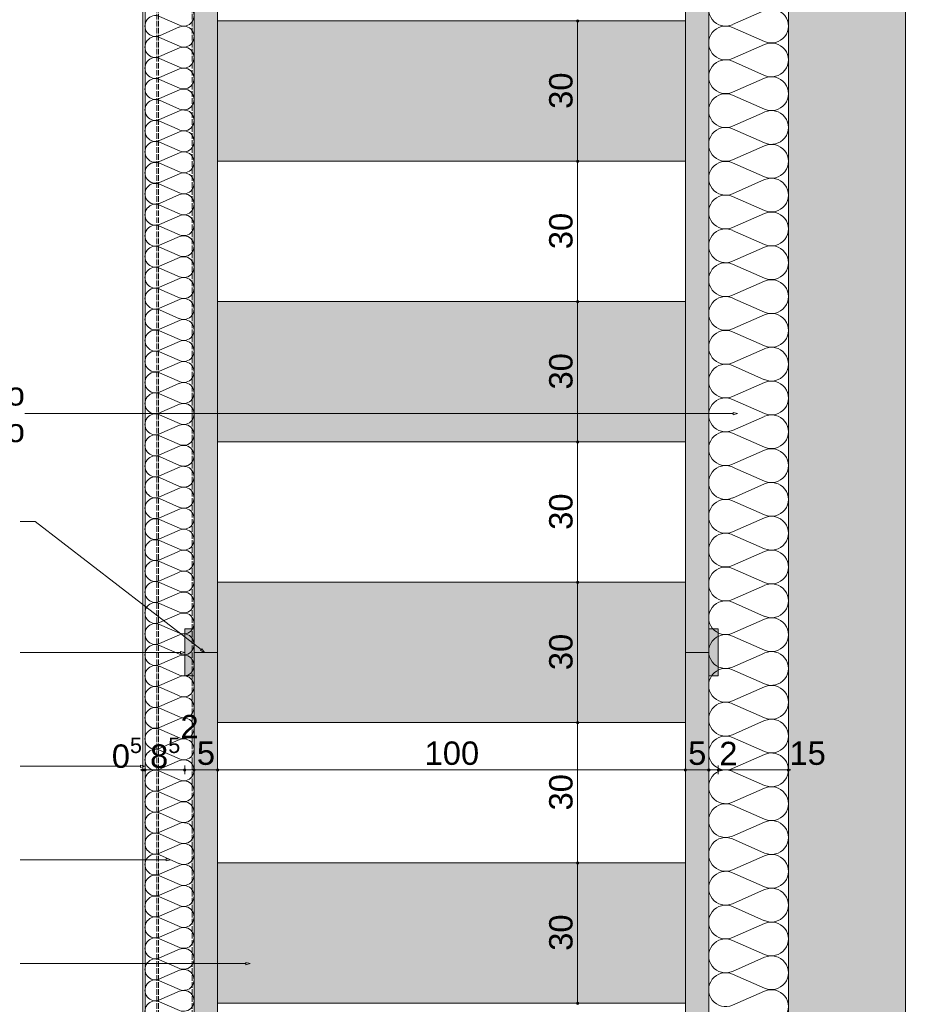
# Paper-space layout 'AD-06. DETAL KANAŁU UPUSTOWEGO ZEWNĘTRZNEGO' of a CAD drawing. Header units: millimetres. Extents: x 0 to 900, y 0 to 600.
# Tile 4 of 24: x 89 to 183, y 293 to 398. Entities that reach past the tile are written whole.
import ezdxf
from ezdxf.xclip import XClip

# ---------------------------------------------------------------- set-up
doc = ezdxf.new("R2010")
doc.units = ezdxf.units.MM
doc.header["$MEASUREMENT"] = 0
doc.header["$XCLIPFRAME"] = 0
doc.linetypes.add('ACAD_ISO02W100', pattern=[15, 12, -3])
for name, color, linetype, lineweight in [('0_Nr_pióra__1', 7, 'Continuous', 20), ('A_opisy EN_Nr_pióra__1', 7, 'Continuous', 20), ('A_ściany proj_Nr_pióra__1', 7, 'Continuous', 20), ('A_ściany_Nr_pióra__1', 7, 'Continuous', 20)]:
    doc.layers.add(name, color=color, linetype=linetype, lineweight=lineweight)
for name, color, linetype, lineweight, true_color in [('0_Nr_pióra__6', 7, 'Continuous', 13, 0xa9a9a9), ('A_konstrukcja stalowa_Nr_pióra__10', 7, 'Continuous', 13, 0x4b4b4b), ('A_opisy EN_Nr_pióra__170', 7, 'Continuous', 5, 0x1c1c1c), ('A_opisy EN_Nr_pióra__7', 7, 'Continuous', 18, 0x171717), ('A_sciany_Nr_pióra__10', 7, 'Continuous', 13, 0x4b4b4b), ('A_ściany proj_Nr_pióra__10', 7, 'Continuous', 13, 0x4b4b4b)]:
    doc.layers.add(name, color=color, linetype=linetype, lineweight=lineweight, true_color=true_color)
for name, color, linetype in [('A_podrys', 7, 'Continuous'), ('A_ściany', 7, 'Continuous'), ('A_ściany proj', 7, 'Continuous')]:
    doc.layers.add(name, color=color, linetype=linetype)
doc.styles.add('STYL_AUTOMATYCZNY_1', font='arial.ttf')

# ---------------------------------------------------------------- blocks, each defined once
blk = doc.blocks.new('Rysunek_3_3', base_point=(-12850.44, -6941.56))
at = {"linetype": 'Continuous', "lineweight": 0, "true_color": 0xa9a9a9}
for points in [[(148.24, 397.75), (148.25, 397.71), (148.27, 397.67), (148.31, 397.64), (148.36, 397.63), (148.41, 397.64), (148.45, 397.67), (148.48, 397.71), (148.49, 397.75), (148.48, 397.8), (148.45, 397.84), (148.41, 397.87), (148.36, 397.88), (148.31, 397.87), (148.27, 397.84), (148.25, 397.8)], [(148.24, 382.75), (148.25, 382.71), (148.27, 382.67), (148.31, 382.64), (148.36, 382.63), (148.41, 382.64), (148.45, 382.67), (148.48, 382.71), (148.49, 382.75), (148.48, 382.8), (148.45, 382.84), (148.41, 382.87), (148.36, 382.88), (148.31, 382.87), (148.27, 382.84), (148.25, 382.8)], [(148.24, 367.75), (148.25, 367.71), (148.27, 367.67), (148.31, 367.64), (148.36, 367.63), (148.41, 367.64), (148.45, 367.67), (148.48, 367.71), (148.49, 367.75), (148.48, 367.8), (148.45, 367.84), (148.41, 367.87), (148.36, 367.88), (148.31, 367.87), (148.27, 367.84), (148.25, 367.8)], [(148.24, 352.75), (148.25, 352.71), (148.27, 352.67), (148.31, 352.64), (148.36, 352.63), (148.41, 352.64), (148.45, 352.67), (148.48, 352.71), (148.49, 352.75), (148.48, 352.8), (148.45, 352.84), (148.41, 352.87), (148.36, 352.88), (148.31, 352.87), (148.27, 352.84), (148.25, 352.8)], [(148.24, 337.75), (148.25, 337.71), (148.27, 337.67), (148.31, 337.64), (148.36, 337.63), (148.41, 337.64), (148.45, 337.67), (148.48, 337.71), (148.49, 337.75), (148.48, 337.8), (148.45, 337.84), (148.41, 337.87), (148.36, 337.88), (148.31, 337.87), (148.27, 337.84), (148.25, 337.8)], [(148.24, 322.75), (148.25, 322.71), (148.27, 322.67), (148.31, 322.64), (148.36, 322.63), (148.41, 322.64), (148.45, 322.67), (148.48, 322.71), (148.49, 322.75), (148.48, 322.8), (148.45, 322.84), (148.41, 322.87), (148.36, 322.88), (148.31, 322.87), (148.27, 322.84), (148.25, 322.8)], [(101.76, 317.69), (101.77, 317.64), (101.8, 317.6), (101.84, 317.58), (101.89, 317.57), (101.93, 317.58), (101.97, 317.6), (102, 317.64), (102.01, 317.69), (102, 317.74), (101.97, 317.78), (101.93, 317.81), (101.89, 317.82), (101.84, 317.81), (101.8, 317.78), (101.77, 317.74)], [(102.01, 317.69), (102.02, 317.64), (102.05, 317.6), (102.09, 317.58), (102.14, 317.57), (102.18, 317.58), (102.22, 317.6), (102.25, 317.64), (102.26, 317.69), (102.25, 317.74), (102.22, 317.78), (102.18, 317.81), (102.14, 317.82), (102.09, 317.81), (102.05, 317.78), (102.02, 317.74)], [(106.26, 317.69), (106.27, 317.64), (106.3, 317.6), (106.34, 317.58), (106.39, 317.57), (106.43, 317.58), (106.47, 317.6), (106.5, 317.64), (106.51, 317.69), (106.5, 317.74), (106.47, 317.78), (106.43, 317.81), (106.39, 317.82), (106.34, 317.81), (106.3, 317.78), (106.27, 317.74)], [(107.26, 317.69), (107.27, 317.64), (107.3, 317.6), (107.34, 317.58), (107.39, 317.57), (107.43, 317.58), (107.47, 317.6), (107.5, 317.64), (107.51, 317.69), (107.5, 317.74), (107.47, 317.78), (107.43, 317.81), (107.39, 317.82), (107.34, 317.81), (107.3, 317.78), (107.27, 317.74)], [(109.76, 317.69), (109.77, 317.64), (109.8, 317.6), (109.84, 317.58), (109.89, 317.57), (109.93, 317.58), (109.97, 317.6), (110, 317.64), (110.01, 317.69), (110, 317.74), (109.97, 317.78), (109.93, 317.81), (109.89, 317.82), (109.84, 317.81), (109.8, 317.78), (109.77, 317.74)], [(159.76, 317.69), (159.77, 317.64), (159.8, 317.6), (159.84, 317.58), (159.89, 317.57), (159.93, 317.58), (159.97, 317.6), (160, 317.64), (160.01, 317.69), (160, 317.74), (159.97, 317.78), (159.93, 317.81), (159.89, 317.82), (159.84, 317.81), (159.8, 317.78), (159.77, 317.74)], [(162.26, 317.69), (162.27, 317.64), (162.3, 317.6), (162.34, 317.58), (162.39, 317.57), (162.43, 317.58), (162.47, 317.6), (162.5, 317.64), (162.51, 317.69), (162.5, 317.74), (162.47, 317.78), (162.43, 317.81), (162.39, 317.82), (162.34, 317.81), (162.3, 317.78), (162.27, 317.74)], [(163.26, 317.69), (163.27, 317.64), (163.3, 317.6), (163.34, 317.58), (163.39, 317.57), (163.43, 317.58), (163.47, 317.6), (163.5, 317.64), (163.51, 317.69), (163.5, 317.74), (163.47, 317.78), (163.43, 317.81), (163.39, 317.82), (163.34, 317.81), (163.3, 317.78), (163.27, 317.74)], [(170.76, 317.69), (170.77, 317.64), (170.8, 317.6), (170.84, 317.58), (170.89, 317.57), (170.93, 317.58), (170.97, 317.6), (171, 317.64), (171.01, 317.69), (171, 317.74), (170.97, 317.78), (170.93, 317.81), (170.89, 317.82), (170.84, 317.81), (170.8, 317.78), (170.77, 317.74)], [(148.24, 307.75), (148.25, 307.71), (148.27, 307.67), (148.31, 307.64), (148.36, 307.63), (148.41, 307.64), (148.45, 307.67), (148.48, 307.71), (148.49, 307.75), (148.48, 307.8), (148.45, 307.84), (148.41, 307.87), (148.36, 307.88), (148.31, 307.87), (148.27, 307.84), (148.25, 307.8)], [(148.24, 292.75), (148.25, 292.71), (148.27, 292.67), (148.31, 292.64), (148.36, 292.63), (148.41, 292.64), (148.45, 292.67), (148.48, 292.71), (148.49, 292.75), (148.48, 292.8), (148.45, 292.84), (148.41, 292.87), (148.36, 292.88), (148.31, 292.87), (148.27, 292.84), (148.25, 292.8)]]:
    blk.add_hatch(color=253, dxfattribs=at).paths.add_polyline_path(points)
at = {"layer": 'A_ściany', "linetype": 'Continuous', "lineweight": 0, "true_color": 0x000000}
blk.add_hatch(color=18, dxfattribs=at).paths.add_polyline_path([(170.89, 595.1), (170.89, 27.75), (183.39, 27.75), (183.39, 595.1)])
at = {"layer": 'A_ściany proj', "linetype": 'Continuous', "lineweight": 0, "true_color": 0x4b4b4b}
for points in [[(109.89, 232.75), (109.89, 556.75), (107.39, 556.75), (107.39, 232.75)], [(159.89, 232.75), (162.39, 232.75), (162.39, 556.75), (159.89, 556.75)], [(109.89, 397.75), (109.89, 382.75), (159.89, 382.75), (159.89, 397.75)], [(109.89, 367.75), (109.89, 352.75), (159.89, 352.75), (159.89, 367.75)], [(109.89, 337.75), (109.89, 322.75), (159.89, 322.75), (159.89, 337.75)], [(106.39, 332.75), (106.39, 327.75), (107.39, 327.75), (107.39, 332.75)], [(163.39, 332.75), (162.39, 332.75), (162.39, 327.75), (163.39, 327.75)], [(109.89, 307.75), (109.89, 292.75), (159.89, 292.75), (159.89, 307.75)]]:
    blk.add_hatch(color=251, dxfattribs=at).paths.add_polyline_path(points)
at = {"layer": '0_Nr_pióra__6', "color": 253, "linetype": 'Continuous', "lineweight": 13, "ltscale": 0.05, "true_color": 0xa9a9a9}
for p, q in [((148.24, 397.75), (147.89, 397.75)), ((148.36, 382.88), (148.36, 397.63)), ((148.83, 397.75), (148.49, 397.75)), ((148.24, 382.75), (147.89, 382.75)), ((148.36, 367.88), (148.36, 382.63)), ((148.83, 382.75), (148.49, 382.75)), ((148.24, 367.75), (147.89, 367.75)), ((148.36, 352.88), (148.36, 367.63)), ((148.83, 367.75), (148.49, 367.75)), ((148.24, 352.75), (147.89, 352.75)), ((148.36, 337.88), (148.36, 352.63)), ((148.83, 352.75), (148.49, 352.75)), ((148.24, 337.75), (147.89, 337.75)), ((148.36, 322.88), (148.36, 337.63)), ((148.83, 337.75), (148.49, 337.75)), ((148.24, 322.75), (147.89, 322.75)), ((148.36, 307.88), (148.36, 322.63)), ((148.83, 322.75), (148.49, 322.75)), ((101.89, 317.82), (101.89, 318.16)), ((102.14, 317.82), (102.14, 318.16)), ((106.39, 317.82), (106.39, 318.16)), ((107.39, 317.82), (107.39, 318.16)), ((109.89, 317.82), (109.89, 318.16)), ((159.89, 317.82), (159.89, 318.16)), ((162.39, 317.82), (162.39, 318.16)), ((163.39, 317.82), (163.39, 318.16)), ((170.89, 317.82), (170.89, 318.16)), ((101.64, 317.69), (101.76, 317.69)), ((101.89, 317.69), (102.01, 317.69)), ((101.89, 317.22), (101.89, 317.57)), ((102.14, 317.22), (102.14, 317.57)), ((102.26, 317.69), (106.26, 317.69)), ((106.39, 317.22), (106.39, 317.57)), ((106.51, 317.69), (107.26, 317.69)), ((107.39, 317.22), (107.39, 317.57)), ((107.51, 317.69), (109.76, 317.69)), ((109.89, 317.22), (109.89, 317.57)), ((110.01, 317.69), (159.76, 317.69)), ((159.89, 317.22), (159.89, 317.57)), ((160.01, 317.69), (162.26, 317.69)), ((162.39, 317.22), (162.39, 317.57)), ((162.51, 317.69), (163.26, 317.69)), ((163.39, 317.22), (163.39, 317.57)), ((163.51, 317.69), (170.76, 317.69)), ((170.89, 317.22), (170.89, 317.57)), ((171.01, 317.69), (171.14, 317.69)), ((148.24, 307.75), (147.89, 307.75)), ((148.36, 292.88), (148.36, 307.63)), ((148.83, 307.75), (148.49, 307.75)), ((148.24, 292.75), (147.89, 292.75)), ((148.83, 292.75), (148.49, 292.75))]:
    blk.add_line(p, q, dxfattribs=at)
for centre in [(148.36, 397.75), (148.36, 382.75), (148.36, 367.75), (148.36, 352.75), (148.36, 337.75), (148.36, 322.75), (101.89, 317.69), (102.14, 317.69), (106.39, 317.69), (107.39, 317.69), (109.89, 317.69), (159.89, 317.69), (162.39, 317.69), (163.39, 317.69), (170.89, 317.69), (148.36, 307.75), (148.36, 292.75)]:
    blk.add_circle(centre, 0.125, dxfattribs=at)
at = {"layer": 'A_konstrukcja stalowa_Nr_pióra__10', "color": 251, "linetype": 'ACAD_ISO02W100', "lineweight": 13, "ltscale": 0.05, "true_color": 0x4b4b4b}
for p, q in [((103.39, 564.25), (103.39, 232.75)), ((103.59, 564.25), (103.59, 232.75)), ((107.19, 564.25), (107.19, 232.75)), ((107.39, 564.25), (107.39, 232.75))]:
    blk.add_line(p, q, dxfattribs=at)
at = {"layer": 'A_opisy EN_Nr_pióra__170', "color": 250, "linetype": 'Continuous', "lineweight": 5, "ltscale": 0.05, "true_color": 0x1c1c1c}
for p, q in [((90.75, 355.77), (89.3, 355.77)), ((164.98, 355.77), (90.75, 355.77)), ((90.4, 344.23), (88.8, 344.23)), ((108.13, 330.54), (90.4, 344.23)), ((90.25, 330.23), (88.8, 330.23)), ((105.92, 330.23), (90.25, 330.23)), ((90.25, 318.09), (88.8, 318.09)), ((101.67, 318.09), (90.25, 318.09)), ((90.25, 308.08), (88.8, 308.08)), ((104.41, 308.08), (90.25, 308.08)), ((90.25, 296.98), (88.8, 296.98)), ((112.91, 296.98), (90.25, 296.98))]:
    blk.add_line(p, q, dxfattribs=at)
at = {"layer": 'A_opisy EN_Nr_pióra__7', "color": 250, "linetype": 'Continuous', "lineweight": 18, "ltscale": 0.05, "true_color": 0x171717}
for p, q in [((164.98, 355.64), (164.98, 355.89)), ((165.44, 355.77), (164.98, 355.89)), ((165.44, 355.77), (164.98, 355.64)), ((108.06, 330.44), (108.21, 330.64)), ((108.5, 330.25), (108.21, 330.64)), ((105.92, 330.11), (105.92, 330.36)), ((106.39, 330.23), (105.92, 330.36)), ((106.39, 330.23), (105.92, 330.11)), ((108.5, 330.25), (108.06, 330.44)), ((101.67, 317.96), (101.67, 318.21)), ((102.14, 318.09), (101.67, 318.21)), ((102.14, 318.09), (101.67, 317.96)), ((104.41, 307.95), (104.41, 308.2)), ((104.88, 308.08), (104.41, 308.2)), ((104.88, 308.08), (104.41, 307.95)), ((112.91, 296.85), (112.91, 297.1)), ((113.37, 296.98), (112.91, 297.1)), ((113.37, 296.98), (112.91, 296.85))]:
    blk.add_line(p, q, dxfattribs=at)
at = {"layer": 'A_sciany_Nr_pióra__10', "color": 251, "linetype": 'Continuous', "lineweight": 13, "ltscale": 0.05, "true_color": 0x4b4b4b}
for p, q in [((103.7, 398.22), (105.82, 397.29)), ((168.35, 398.85), (164.92, 397.35)), ((105.82, 397.1), (103.7, 396.17)), ((164.92, 397.05), (168.35, 395.54)), ((103.7, 395.98), (105.82, 395.05)), ((105.82, 394.86), (103.7, 393.93)), ((168.35, 395.24), (164.92, 393.74)), ((103.7, 393.74), (105.82, 392.81)), ((105.82, 392.62), (103.7, 391.69)), ((164.92, 393.43), (168.35, 391.93)), ((168.35, 391.62), (164.92, 390.12)), ((103.7, 391.5), (105.82, 390.57)), ((105.82, 390.38), (103.7, 389.45)), ((164.92, 389.82), (168.35, 388.31)), ((103.7, 389.26), (105.82, 388.33)), ((105.82, 388.14), (103.7, 387.21)), ((168.35, 388.01), (164.92, 386.51)), ((103.7, 387.02), (105.82, 386.09)), ((105.82, 385.9), (103.7, 384.97)), ((164.92, 386.2), (168.35, 384.7)), ((103.7, 384.78), (105.82, 383.85)), ((168.35, 384.4), (164.92, 382.89)), ((105.82, 383.66), (103.7, 382.72)), ((103.7, 382.54), (105.82, 381.6)), ((164.92, 382.59), (168.35, 381.09)), ((105.82, 381.42), (103.7, 380.48)), ((103.7, 380.3), (105.82, 379.36)), ((168.35, 380.78), (164.92, 379.28)), ((105.82, 379.18), (103.7, 378.24)), ((164.92, 378.98), (168.35, 377.47)), ((103.7, 378.06), (105.82, 377.12)), ((105.82, 376.93), (103.7, 376)), ((168.35, 377.17), (164.92, 375.66)), ((103.7, 375.81), (105.82, 374.88)), ((105.82, 374.69), (103.7, 373.76)), ((164.92, 375.36), (168.35, 373.86)), ((103.7, 373.57), (105.82, 372.64)), ((168.35, 373.55), (164.92, 372.05)), ((105.82, 372.45), (103.7, 371.52)), ((164.92, 371.75), (168.35, 370.24)), ((103.7, 371.33), (105.82, 370.4)), ((105.82, 370.21), (103.7, 369.28)), ((168.35, 369.94), (164.92, 368.44)), ((103.7, 369.09), (105.82, 368.16)), ((105.82, 367.97), (103.7, 367.04)), ((164.92, 368.13), (168.35, 366.63)), ((103.7, 366.85), (105.82, 365.92)), ((168.35, 366.33), (164.92, 364.82)), ((105.82, 365.73), (103.7, 364.8)), ((103.7, 364.61), (105.82, 363.68)), ((164.92, 364.52), (168.35, 363.02)), ((105.82, 363.49), (103.7, 362.56)), ((103.7, 362.37), (105.82, 361.44)), ((168.35, 362.71), (164.92, 361.21)), ((105.82, 361.25), (103.7, 360.32)), ((103.7, 360.13), (105.82, 359.2)), ((164.92, 360.9), (168.35, 359.4)), ((105.82, 359.01), (103.7, 358.08)), ((168.35, 359.1), (164.92, 357.59)), ((103.7, 357.89), (105.82, 356.96)), ((164.92, 357.29), (168.35, 355.79)), ((105.82, 356.77), (103.7, 355.84)), ((103.7, 355.65), (105.82, 354.72)), ((168.35, 355.48), (164.92, 353.98)), ((105.82, 354.53), (103.7, 353.6)), ((164.92, 353.68), (168.35, 352.17)), ((103.7, 353.41), (105.82, 352.48)), ((105.82, 352.29), (103.7, 351.36)), ((168.35, 351.87), (164.92, 350.37)), ((103.7, 351.17), (105.82, 350.24)), ((105.82, 350.05), (103.7, 349.11)), ((164.92, 350.06), (168.35, 348.56)), ((103.7, 348.93), (105.82, 347.99)), ((105.82, 347.81), (103.7, 346.87)), ((168.35, 348.25), (164.92, 346.75)), ((103.7, 346.69), (105.82, 345.75)), ((164.92, 346.45), (168.35, 344.94)), ((105.82, 345.57), (103.7, 344.63)), ((103.7, 344.45), (105.82, 343.51)), ((168.35, 344.64), (164.92, 343.14)), ((105.82, 343.32), (103.7, 342.39)), ((103.7, 342.2), (105.82, 341.27)), ((164.92, 342.83), (168.35, 341.33)), ((105.82, 341.08), (103.7, 340.15)), ((168.35, 341.03), (164.92, 339.52)), ((103.7, 339.96), (105.82, 339.03)), ((164.92, 339.22), (168.35, 337.72)), ((105.82, 338.84), (103.7, 337.91)), ((103.7, 337.72), (105.82, 336.79)), ((168.35, 337.41), (164.92, 335.91)), ((105.82, 336.6), (103.7, 335.67)), ((103.7, 335.48), (105.82, 334.55)), ((164.92, 335.61), (168.35, 334.1)), ((105.82, 334.36), (103.7, 333.43)), ((168.35, 333.8), (164.92, 332.3)), ((103.7, 333.24), (105.82, 332.31)), ((105.82, 332.12), (103.7, 331.19)), ((164.92, 331.99), (168.35, 330.49)), ((103.7, 331), (105.82, 330.07)), ((105.82, 329.88), (103.7, 328.95)), ((168.35, 330.18), (164.92, 328.68)), ((103.7, 328.76), (105.82, 327.83)), ((105.82, 327.64), (103.7, 326.71)), ((164.92, 328.38), (168.35, 326.87)), ((103.7, 326.52), (105.82, 325.59)), ((168.35, 326.57), (164.92, 325.07)), ((105.82, 325.4), (103.7, 324.47)), ((103.7, 324.28), (105.82, 323.35)), ((164.92, 324.76), (168.35, 323.26)), ((105.82, 323.16), (103.7, 322.23)), ((168.35, 322.96), (164.92, 321.45)), ((103.7, 322.04), (105.82, 321.11)), ((164.92, 321.15), (168.35, 319.65)), ((105.82, 320.92), (103.7, 319.99)), ((103.7, 319.8), (105.82, 318.87)), ((168.35, 319.34), (164.92, 317.84)), ((105.82, 318.68), (103.7, 317.75)), ((103.7, 317.56), (105.82, 316.62)), ((164.92, 317.53), (168.35, 316.03)), ((105.82, 316.44), (103.7, 315.5)), ((103.7, 315.32), (105.82, 314.38)), ((168.35, 315.73), (164.92, 314.22)), ((105.82, 314.2), (103.7, 313.26)), ((164.92, 313.92), (168.35, 312.42)), ((103.7, 313.08), (105.82, 312.14)), ((105.82, 311.96), (103.7, 311.02)), ((168.35, 312.11), (164.92, 310.61)), ((103.7, 310.84), (105.82, 309.9)), ((105.82, 309.71), (103.7, 308.78)), ((164.92, 310.31), (168.35, 308.8)), ((103.7, 308.59), (105.82, 307.66)), ((168.35, 308.5), (164.92, 307)), ((105.82, 307.47), (103.7, 306.54)), ((103.7, 306.35), (105.82, 305.42)), ((164.92, 306.69), (168.35, 305.19)), ((105.82, 305.23), (103.7, 304.3)), ((168.35, 304.89), (164.92, 303.38)), ((103.7, 304.11), (105.82, 303.18)), ((105.82, 302.99), (103.7, 302.06)), ((164.92, 303.08), (168.35, 301.57)), ((103.7, 301.87), (105.82, 300.94)), ((168.35, 301.27), (164.92, 299.77)), ((105.82, 300.75), (103.7, 299.82)), ((103.7, 299.63), (105.82, 298.7)), ((164.92, 299.46), (168.35, 297.96)), ((105.82, 298.51), (103.7, 297.58)), ((103.7, 297.39), (105.82, 296.46)), ((168.35, 297.66), (164.92, 296.15)), ((105.82, 296.27), (103.7, 295.34)), ((164.92, 295.85), (168.35, 294.35)), ((103.7, 295.15), (105.82, 294.22)), ((105.82, 294.03), (103.7, 293.1)), ((168.35, 294.04), (164.92, 292.54)), ((103.7, 292.91), (105.82, 291.98))]:
    blk.add_line(p, q, dxfattribs=at)
for centre, major_axis, ratio, start_param, end_param in [((164.19, 399), (1.81, 0), 0.999613, 1.158003, 5.125183), ((106.27, 398.32), (0, 1.12), 0.996974, 2.728799, 6.695979), ((169.08, 397.2), (1.81, 0), 0.999613, 4.299595, 8.266775), ((103.25, 397.2), (0, 1.12), 0.996974, 5.870392, 9.837572), ((106.27, 396.07), (0, 1.12), 0.996974, 2.728799, 6.695979), ((164.19, 395.39), (1.81, 0), 0.999613, 1.158003, 5.125183), ((103.25, 394.95), (0, 1.12), 0.996974, 5.870392, 9.837572), ((106.27, 393.83), (0, 1.12), 0.996974, 2.728799, 6.695979), ((169.08, 393.58), (1.81, 0), 0.999613, 4.299595, 8.266775), ((103.25, 392.71), (0, 1.12), 0.996974, 5.870392, 9.837572), ((164.19, 391.78), (1.81, 0), 0.999613, 1.158003, 5.125183), ((106.27, 391.59), (0, 1.12), 0.996974, 2.728799, 6.695979), ((103.25, 390.47), (0, 1.12), 0.996974, 5.870392, 9.837572), ((169.08, 389.97), (1.81, 0), 0.999613, 4.299595, 8.266775), ((106.27, 389.35), (0, 1.12), 0.996974, 2.728799, 6.695979), ((103.25, 388.23), (0, 1.12), 0.996974, 5.870392, 9.837572), ((164.19, 388.16), (1.81, 0), 0.999613, 1.158003, 5.125183), ((106.27, 387.11), (0, 1.12), 0.996974, 2.728799, 6.695979), ((169.08, 386.36), (1.81, 0), 0.999613, 4.299595, 8.266775), ((103.25, 385.99), (0, 1.12), 0.996974, 5.870392, 9.837572), ((164.19, 384.55), (1.81, 0), 0.999613, 1.158003, 5.125183), ((106.27, 384.87), (0, 1.12), 0.996974, 2.728799, 6.695979), ((103.25, 383.75), (0, 1.12), 0.996974, 5.870392, 9.837572), ((169.08, 382.74), (1.81, 0), 0.999613, 4.299595, 8.266775), ((106.27, 382.63), (0, 1.12), 0.996974, 2.728799, 6.695979), ((103.25, 381.51), (0, 1.12), 0.996974, 5.870392, 9.837572), ((164.19, 380.93), (1.81, 0), 0.999613, 1.158003, 5.125183), ((106.27, 380.39), (0, 1.12), 0.996974, 2.728799, 6.695979), ((169.08, 379.13), (1.81, 0), 0.999613, 4.299595, 8.266775), ((103.25, 379.27), (0, 1.12), 0.996974, 5.870392, 9.837572), ((106.27, 378.15), (0, 1.12), 0.996974, 2.728799, 6.695979), ((164.19, 377.32), (1.81, 0), 0.999613, 1.158003, 5.125183), ((103.25, 377.03), (0, 1.12), 0.996974, 5.870392, 9.837572), ((106.27, 375.91), (0, 1.12), 0.996974, 2.728799, 6.695979), ((169.08, 375.51), (1.81, 0), 0.999613, 4.299595, 8.266775), ((103.25, 374.79), (0, 1.12), 0.996974, 5.870392, 9.837572), ((106.27, 373.67), (0, 1.12), 0.996974, 2.728799, 6.695979), ((164.19, 373.71), (1.81, 0), 0.999613, 1.158003, 5.125183), ((103.25, 372.55), (0, 1.12), 0.996974, 5.870392, 9.837572), ((169.08, 371.9), (1.81, 0), 0.999613, 4.299595, 8.266775), ((106.27, 371.43), (0, 1.12), 0.996974, 2.728799, 6.695979), ((103.25, 370.31), (0, 1.12), 0.996974, 5.870392, 9.837572), ((164.19, 370.09), (1.81, 0), 0.999613, 1.158003, 5.125183), ((106.27, 369.19), (0, 1.12), 0.996974, 2.728799, 6.695979), ((169.08, 368.28), (1.81, 0), 0.999613, 4.299595, 8.266775), ((103.25, 368.07), (0, 1.12), 0.996974, 5.870392, 9.837572), ((164.19, 366.48), (1.81, 0), 0.999613, 1.158003, 5.125183), ((106.27, 366.95), (0, 1.12), 0.996974, 2.728799, 6.695979), ((103.25, 365.83), (0, 1.12), 0.996974, 5.870392, 9.837572), ((169.08, 364.67), (1.81, 0), 0.999613, 4.299595, 8.266775), ((106.27, 364.71), (0, 1.12), 0.996974, 2.728799, 6.695979), ((103.25, 363.58), (0, 1.12), 0.996974, 5.870392, 9.837572), ((164.19, 362.86), (1.81, 0), 0.999613, 1.158003, 5.125183), ((106.27, 362.46), (0, 1.12), 0.996974, 2.728799, 6.695979), ((103.25, 361.34), (0, 1.12), 0.996974, 5.870392, 9.837572), ((169.08, 361.06), (1.81, 0), 0.999613, 4.299595, 8.266775), ((106.27, 360.22), (0, 1.12), 0.996974, 2.728799, 6.695979), ((164.19, 359.25), (1.81, 0), 0.999613, 1.158003, 5.125183), ((103.25, 359.1), (0, 1.12), 0.996974, 5.870392, 9.837572), ((106.27, 357.98), (0, 1.12), 0.996974, 2.728799, 6.695979), ((169.08, 357.44), (1.81, 0), 0.999613, 4.299595, 8.266775), ((103.25, 356.86), (0, 1.12), 0.996974, 5.870392, 9.837572), ((106.27, 355.74), (0, 1.12), 0.996974, 2.728799, 6.695979), ((164.19, 355.64), (1.81, 0), 0.999613, 1.158003, 5.125183), ((103.25, 354.62), (0, 1.12), 0.996974, 5.870392, 9.837572), ((169.08, 353.83), (1.81, 0), 0.999613, 4.299595, 8.266775), ((106.27, 353.5), (0, 1.12), 0.996974, 2.728799, 6.695979), ((164.19, 352.02), (1.81, 0), 0.999613, 1.158003, 5.125183), ((103.25, 352.38), (0, 1.12), 0.996974, 5.870392, 9.837572), ((106.27, 351.26), (0, 1.12), 0.996974, 2.728799, 6.695979), ((169.08, 350.21), (1.81, 0), 0.999613, 4.299595, 8.266775), ((103.25, 350.14), (0, 1.12), 0.996974, 5.870392, 9.837572), ((106.27, 349.02), (0, 1.12), 0.996974, 2.728799, 6.695979), ((164.19, 348.41), (1.81, 0), 0.999613, 1.158003, 5.125183), ((103.25, 347.9), (0, 1.12), 0.996974, 5.870392, 9.837572), ((169.08, 346.6), (1.81, 0), 0.999613, 4.299595, 8.266775), ((106.27, 346.78), (0, 1.12), 0.996974, 2.728799, 6.695979), ((103.25, 345.66), (0, 1.12), 0.996974, 5.870392, 9.837572), ((164.19, 344.79), (1.81, 0), 0.999613, 1.158003, 5.125183), ((106.27, 344.54), (0, 1.12), 0.996974, 2.728799, 6.695979), ((103.25, 343.42), (0, 1.12), 0.996974, 5.870392, 9.837572), ((169.08, 342.99), (1.81, 0), 0.999613, 4.299595, 8.266775), ((106.27, 342.3), (0, 1.12), 0.996974, 2.728799, 6.695979), ((164.19, 341.18), (1.81, 0), 0.999613, 1.158003, 5.125183), ((103.25, 341.18), (0, 1.12), 0.996974, 5.870392, 9.837572), ((106.27, 340.06), (0, 1.12), 0.996974, 2.728799, 6.695979), ((169.08, 339.37), (1.81, 0), 0.999613, 4.299595, 8.266775), ((103.25, 338.94), (0, 1.12), 0.996974, 5.870392, 9.837572), ((106.27, 337.82), (0, 1.12), 0.996974, 2.728799, 6.695979), ((164.19, 337.56), (1.81, 0), 0.999613, 1.158003, 5.125183), ((103.25, 336.7), (0, 1.12), 0.996974, 5.870392, 9.837572), ((106.27, 335.58), (0, 1.12), 0.996974, 2.728799, 6.695979), ((169.08, 335.76), (1.81, 0), 0.999613, 4.299595, 8.266775), ((164.19, 333.95), (1.81, 0), 0.999613, 1.158003, 5.125183), ((103.25, 334.46), (0, 1.12), 0.996974, 5.870392, 9.837572), ((106.27, 333.34), (0, 1.12), 0.996974, 2.728799, 6.695979), ((169.08, 332.14), (1.81, 0), 0.999613, 4.299595, 8.266775), ((103.25, 332.22), (0, 1.12), 0.996974, 5.870392, 9.837572), ((106.27, 331.1), (0, 1.12), 0.996974, 2.728799, 6.695979), ((164.19, 330.34), (1.81, 0), 0.999613, 1.158003, 5.125183), ((103.25, 329.97), (0, 1.12), 0.996974, 5.870392, 9.837572), ((169.08, 328.53), (1.81, 0), 0.999613, 4.299595, 8.266775), ((106.27, 328.85), (0, 1.12), 0.996974, 2.728799, 6.695979), ((103.25, 327.73), (0, 1.12), 0.996974, 5.870392, 9.837572), ((164.19, 326.72), (1.81, 0), 0.999613, 1.158003, 5.125183), ((106.27, 326.61), (0, 1.12), 0.996974, 2.728799, 6.695979), ((103.25, 325.49), (0, 1.12), 0.996974, 5.870392, 9.837572), ((169.08, 324.91), (1.81, 0), 0.999613, 4.299595, 8.266775), ((106.27, 324.37), (0, 1.12), 0.996974, 2.728799, 6.695979), ((103.25, 323.25), (0, 1.12), 0.996974, 5.870392, 9.837572), ((164.19, 323.11), (1.81, 0), 0.999613, 1.158003, 5.125183), ((106.27, 322.13), (0, 1.12), 0.996974, 2.728799, 6.695979), ((169.08, 321.3), (1.81, 0), 0.999613, 4.299595, 8.266775), ((103.25, 321.01), (0, 1.12), 0.996974, 5.870392, 9.837572), ((106.27, 319.89), (0, 1.12), 0.996974, 2.728799, 6.695979), ((164.19, 319.49), (1.81, 0), 0.999613, 1.158003, 5.125183), ((103.25, 318.77), (0, 1.12), 0.996974, 5.870392, 9.837572), ((169.08, 317.69), (1.81, 0), 0.999613, 4.299595, 8.266775), ((106.27, 317.65), (0, 1.12), 0.996974, 2.728799, 6.695979), ((164.19, 315.88), (1.81, 0), 0.999613, 1.158003, 5.125183), ((103.25, 316.53), (0, 1.12), 0.996974, 5.870392, 9.837572), ((106.27, 315.41), (0, 1.12), 0.996974, 2.728799, 6.695979), ((169.08, 314.07), (1.81, 0), 0.999613, 4.299595, 8.266775), ((103.25, 314.29), (0, 1.12), 0.996974, 5.870392, 9.837572), ((106.27, 313.17), (0, 1.12), 0.996974, 2.728799, 6.695979), ((164.19, 312.27), (1.81, 0), 0.999613, 1.158003, 5.125183), ((103.25, 312.05), (0, 1.12), 0.996974, 5.870392, 9.837572), ((106.27, 310.93), (0, 1.12), 0.996974, 2.728799, 6.695979), ((169.08, 310.46), (1.81, 0), 0.999613, 4.299595, 8.266775), ((103.25, 309.81), (0, 1.12), 0.996974, 5.870392, 9.837572), ((164.19, 308.65), (1.81, 0), 0.999613, 1.158003, 5.125183), ((106.27, 308.69), (0, 1.12), 0.996974, 2.728799, 6.695979), ((103.25, 307.57), (0, 1.12), 0.996974, 5.870392, 9.837572), ((169.08, 306.84), (1.81, 0), 0.999613, 4.299595, 8.266775), ((106.27, 306.45), (0, 1.12), 0.996974, 2.728799, 6.695979), ((103.25, 305.33), (0, 1.12), 0.996974, 5.870392, 9.837572), ((164.19, 305.04), (1.81, 0), 0.999613, 1.158003, 5.125183), ((106.27, 304.21), (0, 1.12), 0.996974, 2.728799, 6.695979), ((103.25, 303.09), (0, 1.12), 0.996974, 5.870392, 9.837572), ((169.08, 303.23), (1.81, 0), 0.999613, 4.299595, 8.266775), ((106.27, 301.97), (0, 1.12), 0.996974, 2.728799, 6.695979), ((164.19, 301.42), (1.81, 0), 0.999613, 1.158003, 5.125183), ((103.25, 300.85), (0, 1.12), 0.996974, 5.870392, 9.837572), ((169.08, 299.62), (1.81, 0), 0.999613, 4.299595, 8.266775), ((106.27, 299.73), (0, 1.12), 0.996974, 2.728799, 6.695979), ((103.25, 298.61), (0, 1.12), 0.996974, 5.870392, 9.837572), ((164.19, 297.81), (1.81, 0), 0.999613, 1.158003, 5.125183), ((106.27, 297.49), (0, 1.12), 0.996974, 2.728799, 6.695979), ((169.08, 296), (1.81, 0), 0.999613, 4.299595, 8.266775), ((103.25, 296.36), (0, 1.12), 0.996974, 5.870392, 9.837572), ((106.27, 295.24), (0, 1.12), 0.996974, 2.728799, 6.695979), ((164.19, 294.19), (1.81, 0), 0.999613, 1.158003, 5.125183), ((103.25, 294.12), (0, 1.12), 0.996974, 5.870392, 9.837572), ((106.27, 293), (0, 1.12), 0.996974, 2.728799, 6.695979), ((169.08, 292.39), (1.81, 0), 0.999613, 4.299595, 8.266775), ((103.25, 291.88), (0, 1.12), 0.996974, 5.870392, 9.837572)]:
    blk.add_ellipse(centre, major_axis=major_axis, ratio=ratio, start_param=start_param, end_param=end_param, dxfattribs=at)
at = {"layer": 'A_ściany proj_Nr_pióra__1', "color": 7, "linetype": 'Continuous', "lineweight": 20, "ltscale": 0.05}
for p, q in [((107.39, 232.75), (107.39, 556.75)), ((109.89, 232.75), (109.89, 556.75)), ((159.89, 232.75), (159.89, 556.75)), ((162.39, 232.75), (162.39, 556.75)), ((109.89, 397.75), (159.89, 397.75)), ((109.89, 382.75), (159.89, 382.75)), ((109.89, 367.75), (159.89, 367.75)), ((109.89, 352.75), (159.89, 352.75)), ((109.89, 337.75), (159.89, 337.75)), ((106.39, 327.75), (106.39, 332.75)), ((106.39, 332.75), (107.39, 332.75)), ((107.39, 327.75), (107.39, 332.75)), ((163.39, 332.75), (162.39, 332.75)), ((162.39, 327.75), (162.39, 332.75)), ((163.39, 327.75), (163.39, 332.75)), ((107.39, 330.25), (109.89, 330.25)), ((162.39, 330.25), (159.89, 330.25)), ((107.39, 327.75), (106.39, 327.75)), ((162.39, 327.75), (163.39, 327.75)), ((109.89, 322.75), (159.89, 322.75)), ((109.89, 307.75), (159.89, 307.75)), ((109.89, 292.75), (159.89, 292.75))]:
    blk.add_line(p, q, dxfattribs=at)
at = {"layer": 'A_ściany proj_Nr_pióra__10', "color": 251, "linetype": 'Continuous', "lineweight": 13, "ltscale": 0.05, "true_color": 0x4b4b4b}
for p, q in [((101.89, 262.75), (101.89, 569.49)), ((102.14, 262.75), (102.14, 569.5))]:
    blk.add_line(p, q, dxfattribs=at)
at = {"layer": 'A_ściany_Nr_pióra__1', "color": 7, "linetype": 'Continuous', "lineweight": 20, "ltscale": 0.05}
for p, q in [((170.89, 595.1), (170.89, 27.75)), ((183.39, 595.1), (183.39, 27.75))]:
    blk.add_line(p, q, dxfattribs=at)
at = {"layer": '0_Nr_pióra__1', "color": 7, "linetype": 'Continuous', "lineweight": 20, "char_height": 2.5, "width": 3.8136, "attachment_point": 7, "rotation": 90, "style": 'STYL_AUTOMATYCZNY_1'}
for insert in [(147.86, 388.35), (147.86, 373.35), (147.86, 358.35), (147.86, 343.35), (147.86, 328.35), (147.86, 313.35), (147.86, 298.35)]:
    blk.add_mtext('\\A1;{\\pql;\\fArial|b0|i0|c238|p0;\\W1.000000;30}', dxfattribs=dict(at, insert=insert))
at = {"layer": '0_Nr_pióra__1', "color": 7, "linetype": 'Continuous', "lineweight": 20, "char_height": 2.5, "attachment_point": 7, "style": 'STYL_AUTOMATYCZNY_1'}
for s, insert in [('\\A1;{\\pql;\\fArial|b0|i0|c238|p0;\\W1.000000;0\\fArial|b0|i0|c238|p0;\\W1.000000;\\A1{\\H.66x;\\S5^  ;}}', (98.59, 317.18)), ('\\A1;{\\pql;\\fArial|b0|i0|c238|p0;\\W1.000000;8\\fArial|b0|i0|c238|p0;\\W1.000000;\\A1{\\H.66x;\\S5^  ;}}', (102.68, 317.18))]:
    blk.add_mtext(s, dxfattribs=dict(at, insert=insert))
for s, insert, width in [('\\A1;{\\pql;\\fArial|b0|i0|c238|p0;\\W1.000000;2}', (105.93, 321.07), 1.9068), ('\\A1;{\\pql;\\fArial|b0|i0|c238|p0;\\W1.000000;5}', (107.68, 318.19), 1.9068), ('\\A1;{\\pql;\\fArial|b0|i0|c238|p0;\\W1.000000;100}', (132.02, 318.19), 5.7204), ('\\A1;{\\pql;\\fArial|b0|i0|c238|p0;\\W1.000000;5}', (160.18, 318.19), 1.9068), ('\\A1;{\\pql;\\fArial|b0|i0|c238|p0;\\W1.000000;2}', (163.51, 318.19), 1.9068), ('\\A1;{\\pql;\\fArial|b0|i0|c238|p0;\\W1.000000;15}', (171.01, 318.19), 3.8136)]:
    blk.add_mtext(s, dxfattribs=dict(at, insert=insert, width=width))
at = {"layer": 'A_opisy EN_Nr_pióra__1', "color": 7, "linetype": 'Continuous', "lineweight": 20, "insert": (89.3, 355.55), "char_height": 2.5, "width": 59.1591, "attachment_point": 6, "line_spacing_factor": 0.937578, "style": 'STYL_AUTOMATYCZNY_1'}
blk.add_mtext('\\A1;{\\pqr;\\fArial|b0|i0|c238|p0;\\W1.000000;uzupełnienie wełną mineralną do ściany budynku istniejącego}', dxfattribs=at)

psp = doc.layouts.new('AD-06. DETAL KANAŁU UPUSTOWEGO ZEWNĘTRZNEGO')

# ---------------------------------------------------------------- block references
at = {"layer": 'A_podrys', "color": 37, "linetype": 'Continuous', "lineweight": 5, "true_color": 0x656532}
ref = psp.add_blockref('Rysunek_3_3', (-12850.44, -6941.56), dxfattribs=at)
XClip(ref).set_block_clipping_path([(29.90003743, 4.9002523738), (226.7159859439, 595.1)])

doc.saveas('drawing.dxf')
